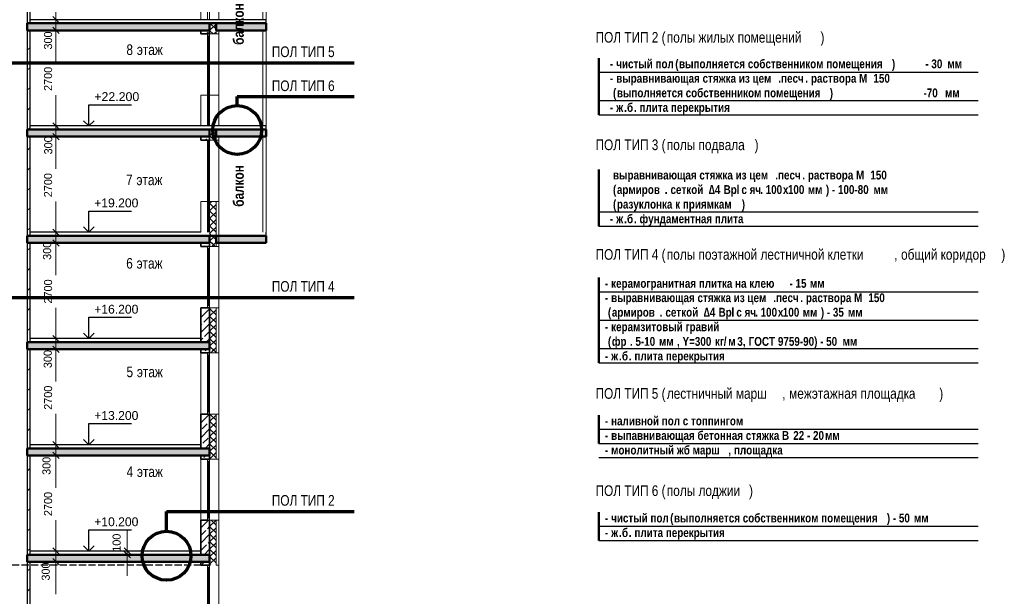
# Model space of a CAD drawing. Header units: millimetres. Extents: x -42044588 to 856694, y -806701 to 941911.
# Tile 8 of 256: x -294145 to -266338, y -402950 to -386675. Entities that reach past the tile are written whole.
import ezdxf

# ---------------------------------------------------------------- set-up
doc = ezdxf.new("R2010")
doc.units = ezdxf.units.MM
doc.linetypes.add('______2', pattern=[270, 200, -70])
for name, color, linetype, lineweight in [('Standard', 7, 'Continuous', 25), ('Навесной фасад', 7, 'Continuous', 25), ('Общий01', 7, 'Continuous', 13), ('Общий02', 7, 'Continuous', 18), ('Размерная линия_ общее', 7, 'Continuous', 25), ('Стена_ кирп. кладка не несущ', 7, 'Continuous', 35), ('Стена_ кирпичная кладка нес.', 7, 'Continuous', 70), ('Текст_ общее', 7, 'Continuous', 25)]:
    doc.layers.add(name, color=color, linetype=linetype, lineweight=lineweight)
doc.layers.add('Стена_ бетон не несущ.', color=7, linetype='Continuous', lineweight=35, true_color=0xb4b496)
doc.layers.add('Стена_ бетон несущ.', color=7, linetype='Continuous', lineweight=70, true_color=0xb4b496)
doc.styles.add('ARIAL', font='arial.ttf')
doc.styles.add('Century Gothic', font='GOTHIC.TTF')
doc.styles.add('MtXpl_Century_Gothic', font='GOTHIC.TTF')
doc.styles.add('MtXpl_Century_Gothic_1', font='GOTHICB.TTF')

# ---------------------------------------------------------------- blocks, each defined once
blk = doc.blocks.new('ALL_ML_STRICH')
at = {"color": 0, "linetype": 'ByBlock', "lineweight": -2}
for p, q in [((-1, 0), (0.5, 0)), ((-0.3, -0.3), (0.3, 0.3)), ((0, -0.5), (0, 0.5))]:
    blk.add_line(p, q, dxfattribs=at)
blk = doc.blocks.new('разрез1-1')
at = {"layer": 'Общий01', "linetype": 'Continuous', "lineweight": 50, "true_color": 0xf1f1f1, "transparency": 33554687}
for points in [[(-77066, -174367), (-71916, -174367), (-71916, -174167), (-77066, -174167)], [(-71736, -174367), (-70316, -174367), (-70316, -174167), (-71736, -174167)], [(-77066, -177367), (-71916, -177367), (-71916, -177167), (-77066, -177167)], [(-71736, -177367), (-70316, -177367), (-70316, -177167), (-71736, -177167)], [(-71916, -180167), (-77066, -180167), (-77066, -180367), (-71916, -180367)], [(-71916, -180167), (-77066, -180167), (-77066, -180367), (-71916, -180367)], [(-71736, -180367), (-70316, -180367), (-70316, -180167), (-71736, -180167)], [(-71916, -183167), (-77066, -183167), (-77066, -183367), (-71916, -183367)], [(-71916, -183167), (-77066, -183167), (-77066, -183367), (-71916, -183367)]]:
    blk.add_hatch(color=7, dxfattribs=at).paths.add_polyline_path(points)
at = {"layer": 'Стена_ бетон несущ.', "linetype": 'Continuous', "lineweight": 25, "true_color": 0xf1f1f1, "transparency": 33554687}
for points in [[(-77066, -186367), (-71916, -186367), (-71916, -186167), (-77066, -186167)], [(-77066, -189367), (-71916, -189367), (-71916, -189167), (-77066, -189167)]]:
    blk.add_hatch(color=7, dxfattribs=at).paths.add_polyline_path(points)
at = {"layer": 'Standard', "color": 7, "linetype": 'Continuous', "lineweight": 13, "transparency": 33554687}
for p, q in [((-71972, -171523), (-71972, -174067)), ((-71916, -174067), (-71916, -171523)), ((-72166, -173197), (-72166, -174067)), ((-71656, -173197), (-71656, -174067)), ((-71972, -174467), (-71972, -174523)), ((-71972, -174523), (-71916, -174523)), ((-71972, -174523), (-71972, -177067)), ((-71944, -177066), (-71944, -174523)), ((-71916, -174523), (-71916, -174467)), ((-71916, -177067), (-71916, -174523)), ((-71656, -174467), (-71656, -176197)), ((-71972, -176197), (-72166, -176197)), ((-72166, -176197), (-72166, -177067)), ((-71736, -176197), (-71916, -176197)), ((-71676, -176197), (-71736, -176197)), ((-71676, -176197), (-71656, -176197)), ((-71656, -176197), (-71656, -177067)), ((-71972, -177467), (-71972, -177493)), ((-71972, -177493), (-71916, -177493)), ((-71972, -177493), (-71972, -180067)), ((-71944, -180066), (-71944, -177493)), ((-71916, -177493), (-71916, -177467)), ((-71916, -180067), (-71916, -177493)), ((-71656, -177467), (-71656, -179197)), ((-71972, -179197), (-72166, -179197)), ((-72166, -179197), (-72166, -180067)), ((-71736, -179197), (-71916, -179197)), ((-71736, -179197), (-71736, -180467)), ((-71676, -179197), (-71736, -179197)), ((-71676, -179197), (-71656, -179197)), ((-71656, -179197), (-71656, -180467)), ((-71656, -179197), (-71656, -180067)), ((-71972, -180467), (-71972, -180523)), ((-71916, -180523), (-71916, -180467)), ((-71656, -180467), (-71656, -182197)), ((-71972, -180523), (-71916, -180523)), ((-71972, -180523), (-71972, -182197)), ((-71944, -182141), (-71944, -180523)), ((-71916, -182197), (-71916, -180523)), ((-71972, -182197), (-71972, -182141)), ((-71972, -182141), (-71916, -182141)), ((-71916, -182141), (-71916, -182197)), ((-71736, -182197), (-71916, -182197)), ((-71676, -182197), (-71736, -182197)), ((-71736, -182197), (-71736, -183467)), ((-71676, -182197), (-71656, -182197)), ((-71656, -182197), (-71656, -183467)), ((-72166, -183467), (-72166, -185197)), ((-71972, -183467), (-71972, -183523)), ((-71972, -183523), (-71916, -183523)), ((-71972, -183523), (-71972, -185197)), ((-71944, -185141), (-71944, -183523)), ((-71916, -183523), (-71916, -183467)), ((-71916, -185197), (-71916, -183523)), ((-71656, -183467), (-71656, -185197)), ((-71972, -185197), (-71972, -185141)), ((-71972, -185141), (-71916, -185141)), ((-71916, -185141), (-71916, -185197)), ((-71736, -185197), (-71916, -185197)), ((-71676, -185197), (-71736, -185197)), ((-71736, -185197), (-71736, -186467)), ((-71676, -185197), (-71656, -185197)), ((-71656, -185197), (-71656, -186467)), ((-72166, -186467), (-72166, -188197)), ((-71972, -186467), (-71972, -186523)), ((-71972, -186467), (-71972, -186523)), ((-71972, -186523), (-71916, -186523)), ((-71972, -186523), (-71916, -186523)), ((-71972, -186523), (-71972, -188197)), ((-71944, -188141), (-71944, -186523)), ((-71916, -186523), (-71916, -186467)), ((-71916, -186523), (-71916, -186467)), ((-71916, -188197), (-71916, -186523)), ((-71656, -186367), (-71656, -188227)), ((-71972, -188197), (-71972, -188141)), ((-71972, -188141), (-71916, -188141)), ((-71916, -188141), (-71916, -188197)), ((-71736, -188197), (-71916, -188197)), ((-71676, -188197), (-71736, -188197)), ((-71676, -188197), (-71736, -188197)), ((-71736, -188197), (-71736, -189467)), ((-71676, -188197), (-71656, -188197)), ((-71676, -188197), (-71656, -188197)), ((-71656, -188197), (-71656, -189467)), ((-71656, -188197), (-71656, -189417)), ((-71656, -189367), (-71656, -189417)), ((-71972, -189467), (-71972, -189523)), ((-71972, -189523), (-71972, -191197)), ((-71972, -189523), (-71916, -189523)), ((-71944, -191141), (-71944, -189523)), ((-71916, -189523), (-71916, -189467)), ((-71916, -191197), (-71916, -189523)), ((-71656, -189467), (-71656, -191197))]:
    blk.add_line(p, q, dxfattribs=at)
at = {"layer": 'Standard', "color": 7, "linetype": 'Continuous', "lineweight": 25, "transparency": 33554687}
for p, q in [((-70316, -174067), (-76986, -174067)), ((-70316, -177067), (-76986, -177067)), ((-72166, -180067), (-76986, -180067)), ((-72166, -183067), (-76986, -183067)), ((-72166, -186067), (-76986, -186067)), ((-72166, -186367), (-72171, -186367)), ((-72166, -189067), (-76986, -189067)), ((-72166, -189367), (-72171, -189367))]:
    blk.add_line(p, q, dxfattribs=at)
at = {"layer": 'Навесной фасад', "color": 41, "linetype": 'Continuous', "lineweight": 18, "transparency": 33554687}
for p, q in [((-71916, -174375), (-71736, -174195)), ((-71736, -174338), (-71906, -174167)), ((-71818, -174467), (-71916, -174370)), ((-71795, -174467), (-71736, -174407)), ((-71916, -177345), (-71737, -177167)), ((-71788, -177467), (-71916, -177340)), ((-71736, -177307), (-71876, -177167)), ((-71825, -177467), (-71736, -177377)), ((-71916, -179254), (-71858, -179197)), ((-71736, -179429), (-71916, -179249)), ((-71916, -179466), (-71736, -179286)), ((-71736, -179217), (-71755, -179197)), ((-71736, -179641), (-71916, -179461)), ((-71916, -179679), (-71736, -179499)), ((-71736, -179853), (-71916, -179673)), ((-71916, -179891), (-71736, -179711)), ((-71736, -180065), (-71916, -179885)), ((-71916, -180103), (-71736, -179923)), ((-71736, -180277), (-71916, -180097)), ((-71916, -180315), (-71736, -180135)), ((-71916, -180315), (-71767, -180167)), ((-71736, -180277), (-71846, -180167)), ((-71758, -180467), (-71916, -180309)), ((-71758, -180467), (-71916, -180309)), ((-71758, -180467), (-71858, -180367)), ((-71855, -180467), (-71736, -180347)), ((-71855, -180467), (-71736, -180347)), ((-71855, -180467), (-71755, -180367)), ((-71916, -182224), (-71888, -182197)), ((-71736, -182399), (-71916, -182219)), ((-71916, -182436), (-71736, -182256)), ((-71736, -182611), (-71916, -182431)), ((-71916, -182648), (-71736, -182468)), ((-71736, -182823), (-71916, -182643)), ((-71916, -182861), (-71736, -182681)), ((-71736, -183035), (-71916, -182855)), ((-71916, -183073), (-71736, -182893)), ((-71736, -183247), (-71916, -183067)), ((-71916, -183285), (-71736, -183105)), ((-71736, -183459), (-71916, -183279)), ((-71885, -183467), (-71736, -183317)), ((-71885, -183467), (-71785, -183367)), ((-71736, -183459), (-71828, -183367)), ((-71916, -185406), (-71736, -185226)), ((-71736, -185581), (-71916, -185401)), ((-71916, -185618), (-71736, -185438)), ((-71736, -185368), (-71907, -185197)), ((-71736, -185793), (-71916, -185613)), ((-71916, -185830), (-71736, -185650)), ((-71736, -186005), (-71916, -185825)), ((-71916, -186043), (-71736, -185863)), ((-71736, -186217), (-71916, -186037)), ((-71916, -186255), (-71736, -186075)), ((-71736, -186429), (-71916, -186249)), ((-71916, -186467), (-71736, -186287)), ((-71910, -186467), (-71916, -186461)), ((-71916, -188376), (-71736, -188197)), ((-71736, -188338), (-71877, -188197)), ((-71736, -188550), (-71916, -188370)), ((-71916, -188588), (-71736, -188408)), ((-71736, -188763), (-71916, -188583)), ((-71916, -188800), (-71736, -188620)), ((-71736, -188975), (-71916, -188795)), ((-71916, -189012), (-71736, -188832)), ((-71736, -189187), (-71916, -189007)), ((-71916, -189225), (-71736, -189045)), ((-71736, -189399), (-71916, -189219)), ((-71916, -189437), (-71736, -189257)), ((-71880, -189467), (-71916, -189431))]:
    blk.add_line(p, q, dxfattribs=at)
at = {"layer": 'Навесной фасад', "color": 41, "linetype": 'Continuous', "lineweight": 13, "transparency": 33554687}
for p, q in [((-71916, -174367), (-71916, -174467)), ((-71916, -174467), (-71736, -174467)), ((-71736, -174467), (-71736, -174367)), ((-71916, -177367), (-71916, -177467)), ((-71736, -177467), (-71736, -177367)), ((-71916, -177467), (-71736, -177467)), ((-71916, -180367), (-71916, -180467)), ((-71916, -180467), (-71736, -180467)), ((-71736, -180467), (-71736, -180367)), ((-71916, -183367), (-71916, -183467)), ((-71916, -183467), (-71736, -183467)), ((-71916, -186367), (-71916, -186467)), ((-71916, -186367), (-71916, -186467)), ((-71916, -186467), (-71736, -186467)), ((-71916, -186467), (-71736, -186467)), ((-71916, -189367), (-71916, -189467))]:
    blk.add_line(p, q, dxfattribs=at)
at = {"layer": 'Навесной фасад', "color": 7, "linetype": 'Continuous', "lineweight": 13, "transparency": 33554687}
for p, q in [((-71736, -174467), (-71676, -174467)), ((-71676, -174467), (-71656, -174467)), ((-71656, -174467), (-71656, -174367)), ((-71656, -177467), (-71656, -177367)), ((-71736, -177467), (-71676, -177467)), ((-71676, -177467), (-71656, -177467)), ((-71736, -180467), (-71676, -180467)), ((-71676, -180467), (-71656, -180467)), ((-71656, -180467), (-71656, -180367)), ((-71736, -183467), (-71656, -183467)), ((-71736, -183467), (-71656, -183467)), ((-71736, -186467), (-71656, -186467)), ((-71676, -186467), (-71656, -186467)), ((-71736, -189467), (-71656, -189467)), ((-71676, -189467), (-71656, -189467))]:
    blk.add_line(p, q, dxfattribs=at)
at = {"layer": 'Общий01', "color": 7, "linetype": 'Continuous', "lineweight": 25, "transparency": 33554687}
for p, q in [((-70316, -174367), (-70316, -174067)), ((-60927, -175552), (-50207, -175552)), ((-60927, -176352), (-50207, -176352)), ((-60927, -176752), (-50207, -176752)), ((-70316, -177367), (-70316, -177067)), ((-60927, -179494), (-50207, -179494)), ((-60927, -179894), (-50207, -179894)), ((-70316, -180367), (-70316, -180067)), ((-60927, -181748), (-50207, -181748)), ((-60927, -182548), (-50207, -182548)), ((-60927, -183348), (-50207, -183348)), ((-60927, -183748), (-50207, -183748)), ((-60927, -185625), (-50207, -185625)), ((-60927, -186025), (-50207, -186025)), ((-60927, -186425), (-50207, -186425)), ((-60927, -188365), (-50207, -188365)), ((-60927, -188765), (-50207, -188765)), ((-71916, -189167), (-77066, -189167))]:
    blk.add_line(p, q, dxfattribs=at)
at = {"layer": 'Общий01', "color": 7, "linetype": 'Continuous', "lineweight": 50, "transparency": 33554687}
for p, q in [((-71916, -174167), (-77066, -174167)), ((-77066, -174367), (-77066, -174167)), ((-77066, -174367), (-77066, -174167)), ((-71916, -174167), (-71736, -174167)), ((-71916, -174367), (-71916, -174167)), ((-70316, -174167), (-71736, -174167)), ((-71736, -174367), (-71736, -174167)), ((-70316, -174367), (-70316, -174167)), ((-70316, -174367), (-70316, -174167)), ((-70316, -174367), (-70316, -174167)), ((-76986, -174367), (-77066, -174367)), ((-76986, -174367), (-77066, -174367)), ((-76981, -174367), (-76986, -174367)), ((-76981, -174367), (-76986, -174367)), ((-71916, -174367), (-76981, -174367)), ((-72166, -174367), (-72171, -174367)), ((-72166, -174367), (-72171, -174367)), ((-71916, -174367), (-72166, -174367)), ((-71916, -174367), (-72166, -174367)), ((-70316, -174367), (-71736, -174367)), ((-70316, -174367), (-71656, -174367)), ((-60927, -176752), (-60927, -175152)), ((-71916, -177167), (-77066, -177167)), ((-77066, -177367), (-77066, -177167)), ((-77066, -177367), (-77066, -177167)), ((-76986, -177367), (-77066, -177367)), ((-76986, -177367), (-77066, -177367)), ((-76981, -177367), (-76986, -177367)), ((-76981, -177367), (-76986, -177367)), ((-71916, -177367), (-76981, -177367)), ((-72166, -177367), (-72171, -177367)), ((-72166, -177367), (-72171, -177367)), ((-71916, -177367), (-72166, -177367)), ((-71916, -177367), (-72166, -177367)), ((-71916, -177167), (-71736, -177167)), ((-71916, -177367), (-71916, -177167)), ((-70316, -177167), (-71736, -177167)), ((-71736, -177367), (-71736, -177167)), ((-70316, -177367), (-71736, -177367)), ((-70316, -177367), (-71656, -177367)), ((-70316, -177367), (-70316, -177167)), ((-70316, -177367), (-70316, -177167)), ((-70316, -177367), (-70316, -177167)), ((-60927, -179894), (-60927, -178294)), ((-71916, -180167), (-77066, -180167)), ((-71916, -180167), (-77066, -180167)), ((-77066, -180367), (-77066, -180167)), ((-77066, -180367), (-77066, -180167)), ((-71916, -180167), (-71736, -180167)), ((-71916, -180367), (-71916, -180167)), ((-71916, -180367), (-71916, -180167)), ((-71916, -180367), (-71916, -180167)), ((-70316, -180167), (-71736, -180167)), ((-71736, -180367), (-71736, -180167)), ((-70316, -180367), (-70316, -180167)), ((-70316, -180367), (-70316, -180167)), ((-70316, -180367), (-70316, -180167)), ((-76986, -180367), (-77066, -180367)), ((-76986, -180367), (-77066, -180367)), ((-76981, -180367), (-76986, -180367)), ((-76981, -180367), (-76986, -180367)), ((-71916, -180367), (-76981, -180367)), ((-71916, -180367), (-76981, -180367)), ((-72166, -180367), (-72171, -180367)), ((-72166, -180367), (-72171, -180367)), ((-71916, -180367), (-72166, -180367)), ((-71916, -180367), (-72166, -180367)), ((-70316, -180367), (-71736, -180367)), ((-70316, -180367), (-71656, -180367)), ((-60927, -181348), (-60927, -183748)), ((-71916, -183167), (-77066, -183167)), ((-71916, -183167), (-77066, -183167)), ((-77066, -183367), (-77066, -183167)), ((-77066, -183367), (-77066, -183167)), ((-71916, -183367), (-71916, -183167)), ((-71916, -183367), (-71916, -183167)), ((-76986, -183367), (-77066, -183367)), ((-76986, -183367), (-77066, -183367)), ((-76981, -183367), (-76986, -183367)), ((-76981, -183367), (-76986, -183367)), ((-71916, -183367), (-76981, -183367)), ((-71916, -183367), (-76981, -183367)), ((-72166, -183367), (-72171, -183367)), ((-72166, -183367), (-72171, -183367)), ((-71916, -183367), (-72166, -183367)), ((-71916, -183367), (-72166, -183367)), ((-60927, -185225), (-60927, -186025)), ((-71916, -186167), (-77066, -186167)), ((-77066, -186367), (-77066, -186167)), ((-77066, -186367), (-77066, -186167)), ((-71916, -186367), (-71916, -186167)), ((-76986, -186367), (-77066, -186367)), ((-76986, -186367), (-77066, -186367)), ((-76981, -186367), (-76986, -186367)), ((-76981, -186367), (-76986, -186367)), ((-71916, -186367), (-76981, -186367)), ((-72166, -186367), (-72171, -186367)), ((-72166, -186367), (-72171, -186367)), ((-71916, -186367), (-72166, -186367)), ((-71916, -186367), (-72166, -186367)), ((-60927, -187965), (-60927, -188765)), ((-71916, -189167), (-77066, -189167)), ((-77066, -189367), (-77066, -189167)), ((-77066, -189367), (-77066, -189167)), ((-76986, -189367), (-77066, -189367)), ((-76986, -189367), (-77066, -189367)), ((-76981, -189367), (-76986, -189367)), ((-76981, -189367), (-76986, -189367)), ((-71916, -189367), (-76981, -189367)), ((-71916, -189367), (-71916, -189167))]:
    blk.add_line(p, q, dxfattribs=at)
at = {"layer": 'Общий01', "color": 136, "linetype": 'Continuous', "lineweight": 70, "transparency": 33554687}
for p, q in [((-87900, -175288), (-67834, -175288)), ((-71137, -176469), (-71137, -176239)), ((-71137, -176239), (-67834, -176239)), ((-83751, -181910), (-67834, -181910)), ((-73134, -188507), (-73134, -187951)), ((-73134, -187951), (-67834, -187951))]:
    blk.add_line(p, q, dxfattribs=at)
for centre in [(-71137, -177179), (-73134, -189197)]:
    blk.add_circle(centre, 690, dxfattribs=at)
at = {"layer": 'Общий02', "color": 7, "linetype": '______2', "lineweight": 25, "transparency": 33554687}
blk.add_line((-72166, -189467), (-93641, -189467), dxfattribs=at)
at = {"layer": 'Размерная линия_ общее', "color": 218, "linetype": 'Continuous', "lineweight": 13, "transparency": 33554687}
for p, q in [((-76986, -174067), (-76258, -174067)), ((-76986, -174067), (-76258, -174067)), ((-76986, -177067), (-76258, -177067)), ((-76986, -177067), (-76258, -177067)), ((-76986, -180067), (-76258, -180067)), ((-76986, -180067), (-76258, -180067))]:
    blk.add_line(p, q, dxfattribs=at)
at = {"layer": 'Размерная линия_ общее', "color": 218, "linetype": 'Continuous', "lineweight": 0, "transparency": 33554687}
for p, q in [((-76258, -174367), (-76258, -174067)), ((-76258, -174667), (-76258, -175279)), ((-76258, -174667), (-76258, -174967)), ((-76258, -176767), (-76258, -176195)), ((-76258, -176767), (-76258, -176467)), ((-76258, -177367), (-76258, -177067)), ((-76258, -177667), (-76258, -178279)), ((-76258, -177667), (-76258, -177967)), ((-76258, -179767), (-76258, -179195)), ((-76258, -179767), (-76258, -179467)), ((-76258, -180367), (-76258, -180067)), ((-76258, -180667), (-76258, -181279)), ((-76258, -180667), (-76258, -180967)), ((-76258, -182767), (-76258, -182195)), ((-76258, -182767), (-76258, -182467)), ((-76258, -183367), (-76258, -183067)), ((-76258, -183667), (-76258, -184279)), ((-76258, -183667), (-76258, -183967)), ((-76258, -185767), (-76258, -185195)), ((-76258, -185767), (-76258, -185467)), ((-76258, -186367), (-76258, -186067)), ((-76258, -186667), (-76258, -187279)), ((-76258, -186667), (-76258, -186967)), ((-76258, -188767), (-76258, -188195)), ((-76258, -188767), (-76258, -188467)), ((-74244, -188767), (-74244, -188467)), ((-76258, -189367), (-76258, -189067)), ((-74244, -189167), (-74244, -189067)), ((-74244, -189467), (-74244, -189767)), ((-76258, -189667), (-76258, -190279)), ((-76258, -189667), (-76258, -189967))]:
    blk.add_line(p, q, dxfattribs=at)
at = {"layer": 'Размерная линия_ общее', "color": 7, "linetype": 'Continuous', "lineweight": 25, "transparency": 33554687}
for p, q in [((-75325, -177067), (-75325, -176467)), ((-75325, -176467), (-74125, -176467)), ((-75325, -177067), (-76325, -177067)), ((-75325, -177067), (-75475, -176917)), ((-75325, -177067), (-75175, -176917)), ((-75325, -177067), (-75325, -177067)), ((-75325, -177067), (-75325, -177067)), ((-75325, -177067), (-75325, -177067)), ((-75325, -177067), (-75325, -177067)), ((-75325, -180067), (-75325, -179467)), ((-75325, -179467), (-74125, -179467)), ((-75325, -180067), (-76325, -180067)), ((-75325, -180067), (-75475, -179917)), ((-75325, -180067), (-75175, -179917)), ((-75325, -180067), (-75325, -180067)), ((-75325, -180067), (-75325, -180067)), ((-75325, -180067), (-75325, -180067)), ((-75325, -180067), (-75325, -180067)), ((-75325, -183067), (-75325, -182467)), ((-75325, -182467), (-74125, -182467)), ((-75325, -183067), (-75475, -182917)), ((-75325, -183067), (-75175, -182917)), ((-75325, -183067), (-76325, -183067)), ((-75325, -183067), (-75325, -183067)), ((-75325, -183067), (-75325, -183067)), ((-75325, -183067), (-75325, -183067)), ((-75325, -183067), (-75325, -183067)), ((-75325, -186067), (-75325, -185467)), ((-75325, -185467), (-74125, -185467)), ((-75325, -186067), (-75475, -185917)), ((-75325, -186067), (-75175, -185917)), ((-75325, -186067), (-76325, -186067)), ((-75325, -186067), (-75325, -186067)), ((-75325, -186067), (-75325, -186067)), ((-75325, -186067), (-75325, -186067)), ((-75325, -186067), (-75325, -186067)), ((-75325, -189067), (-75325, -188467)), ((-75325, -188467), (-74125, -188467)), ((-75325, -189067), (-76325, -189067)), ((-75325, -189067), (-75475, -188917)), ((-75325, -189067), (-75175, -188917)), ((-75325, -189067), (-75325, -189067)), ((-75325, -189067), (-75325, -189067)), ((-75325, -189067), (-75325, -189067)), ((-75325, -189067), (-75325, -189067))]:
    blk.add_line(p, q, dxfattribs=at)
at = {"layer": 'Стена_ бетон не несущ.', "color": 180, "linetype": 'Continuous', "lineweight": 13, "transparency": 33554687}
for p, q in [((-70416, -174067), (-70416, -171367)), ((-70316, -174067), (-70316, -171367)), ((-70416, -177067), (-70416, -174367)), ((-70316, -177067), (-70316, -174367)), ((-70416, -180067), (-70416, -177367)), ((-70316, -180067), (-70316, -177367))]:
    blk.add_line(p, q, dxfattribs=at)
at = {"layer": 'Стена_ бетон не несущ.', "color": 191, "linetype": 'Continuous', "lineweight": 18, "true_color": 0xc8aaf3, "transparency": 33554687}
for p, q in [((-72166, -174413), (-72119, -174367)), ((-72007, -174467), (-71962, -174422)), ((-72166, -177383), (-72149, -177367)), ((-71955, -177385), (-71937, -177367)), ((-72037, -177467), (-72005, -177434)), ((-72067, -180467), (-72047, -180447)), ((-71998, -180397), (-71967, -180367)), ((-72166, -182474), (-71916, -182224)), ((-72166, -182262), (-72153, -182250)), ((-72104, -182200), (-72100, -182197)), ((-72166, -182898), (-71916, -182648)), ((-72166, -182686), (-72132, -182653)), ((-72082, -182603), (-71941, -182462)), ((-72061, -183006), (-71920, -182865)), ((-72166, -183111), (-72111, -183056)), ((-72010, -183167), (-71916, -183073)), ((-72097, -183467), (-72090, -183459)), ((-72040, -183409), (-71997, -183367)), ((-72166, -185444), (-71918, -185197)), ((-72146, -185212), (-72130, -185197)), ((-72125, -185616), (-71983, -185474)), ((-71934, -185425), (-71916, -185406)), ((-72166, -185868), (-71916, -185618)), ((-72104, -186019), (-71962, -185877)), ((-72166, -186080), (-72153, -186068)), ((-72040, -186167), (-71916, -186043)), ((-72082, -186422), (-72028, -186367)), ((-72082, -186422), (-72028, -186367)), ((-72166, -188414), (-71948, -188197)), ((-72166, -188202), (-72161, -188197)), ((-72166, -188626), (-72026, -188486)), ((-71976, -188437), (-71916, -188376)), ((-72166, -188838), (-71916, -188588)), ((-71955, -188840), (-71916, -188800)), ((-72146, -189031), (-72005, -188889)), ((-72070, -189167), (-71916, -189012)), ((-72125, -189434), (-72058, -189367)), ((-71946, -189467), (-71916, -189437))]:
    blk.add_line(p, q, dxfattribs=at)
at = {"layer": 'Стена_ бетон не несущ.', "color": 191, "linetype": 'Continuous', "lineweight": 35, "true_color": 0xc8aaf3, "transparency": 33554687}
for p, q in [((-72166, -174367), (-72166, -174467)), ((-72166, -174467), (-71972, -174467)), ((-71972, -174467), (-71916, -174467)), ((-71916, -174467), (-71916, -174367)), ((-72166, -177367), (-72166, -177467)), ((-71916, -177467), (-71916, -177367)), ((-72166, -177467), (-71972, -177467)), ((-71972, -177467), (-71916, -177467)), ((-72166, -180367), (-72166, -180467)), ((-72166, -180467), (-71972, -180467)), ((-71972, -180467), (-71916, -180467)), ((-71916, -180467), (-71916, -180367)), ((-71972, -182197), (-72166, -182197)), ((-72166, -182197), (-72166, -183167)), ((-71972, -182197), (-71916, -182197)), ((-71916, -182197), (-71916, -183167)), ((-72166, -183367), (-72166, -183467)), ((-72166, -183467), (-71972, -183467)), ((-71972, -183467), (-71916, -183467)), ((-71916, -183467), (-71916, -183367)), ((-71972, -185197), (-72166, -185197)), ((-72166, -185197), (-72166, -186167)), ((-71972, -185197), (-71916, -185197)), ((-71916, -185197), (-71916, -186167)), ((-72166, -186367), (-72166, -186467)), ((-72166, -186367), (-72166, -186467)), ((-71916, -186367), (-72166, -186367)), ((-72166, -186467), (-71972, -186467)), ((-72166, -186467), (-71972, -186467)), ((-71972, -186467), (-71916, -186467)), ((-71972, -186467), (-71916, -186467)), ((-71916, -186467), (-71916, -186367)), ((-71916, -186467), (-71916, -186367)), ((-71972, -188197), (-72166, -188197)), ((-72166, -188197), (-72166, -189167)), ((-71972, -188197), (-71916, -188197)), ((-71916, -188197), (-71916, -189167)), ((-72166, -189367), (-72166, -189467)), ((-71916, -189367), (-72166, -189367)), ((-71916, -189467), (-71916, -189367)), ((-72166, -189467), (-71972, -189467)), ((-71972, -189467), (-71916, -189467))]:
    blk.add_line(p, q, dxfattribs=at)
at = {"layer": 'Стена_ кирп. кладка не несущ', "color": 31, "linetype": 'Continuous', "lineweight": 25, "true_color": 0xf0b464, "transparency": 33554687}
for p, q in [((-77066, -171367), (-77066, -174167)), ((-76986, -174167), (-76986, -171367)), ((-77066, -174367), (-77066, -177167)), ((-76986, -177167), (-76986, -174367)), ((-77066, -177367), (-77066, -180167)), ((-76986, -180167), (-76986, -177367)), ((-77066, -180367), (-77066, -183167)), ((-76986, -183167), (-76986, -180367)), ((-77066, -183367), (-77066, -186167)), ((-76986, -186167), (-76986, -183367)), ((-77066, -186367), (-77066, -189167)), ((-76986, -189167), (-76986, -186367)), ((-77066, -189367), (-77066, -192167)), ((-76986, -192167), (-76986, -189367))]:
    blk.add_line(p, q, dxfattribs=at)
at = {"layer": 'Стена_ кирп. кладка не несущ', "color": 31, "linetype": 'Continuous', "lineweight": 18, "true_color": 0xf0b464, "transparency": 33554687}
for p, q in [((-77066, -174929), (-76986, -174849)), ((-77066, -175495), (-76986, -175415)), ((-77066, -176060), (-76986, -175980)), ((-77066, -176626), (-76986, -176546)), ((-77040, -177167), (-76986, -177112)), ((-77066, -177758), (-76986, -177678)), ((-77066, -178323), (-76986, -178243)), ((-77066, -178889), (-76986, -178809)), ((-77066, -179455), (-76986, -179375)), ((-77066, -180020), (-76986, -179940)), ((-77066, -180586), (-76986, -180506)), ((-77066, -181152), (-76986, -181072)), ((-77066, -181717), (-76986, -181637)), ((-77066, -182283), (-76986, -182203)), ((-77066, -182849), (-76986, -182769)), ((-77066, -183414), (-77018, -183367)), ((-77066, -183980), (-76986, -183900)), ((-77066, -184546), (-76986, -184466)), ((-77066, -185111), (-76986, -185031)), ((-77066, -185677), (-76986, -185597)), ((-76990, -186167), (-76986, -186163)), ((-77066, -186809), (-76986, -186729)), ((-77066, -187374), (-76986, -187294)), ((-77066, -187940), (-76986, -187860)), ((-77066, -188506), (-76986, -188426)), ((-77066, -189071), (-76986, -188991)), ((-77066, -189637), (-76986, -189557)), ((-77066, -190203), (-76986, -190123))]:
    blk.add_line(p, q, dxfattribs=at)
at = {"layer": 'Размерная линия_ общее', "color": 218, "linetype": 'Continuous', "lineweight": 0, "transparency": 33554687, "xscale": 300, "yscale": 300, "zscale": 300}
for p, rotation in [((-76258, -174067), 270), ((-76258, -174067), 270), ((-76258, -174367), 90), ((-76258, -174367), 90), ((-76258, -177067), 270), ((-76258, -177067), 270), ((-76258, -177367), 90), ((-76258, -177367), 90), ((-76258, -180067), 270), ((-76258, -180067), 270), ((-76258, -180367), 90), ((-76258, -180367), 90), ((-76258, -183067), 270), ((-76258, -183067), 270), ((-76258, -183367), 90), ((-76258, -183367), 90), ((-76258, -186067), 270), ((-76258, -186067), 270), ((-76258, -186367), 90), ((-76258, -186367), 90), ((-76258, -189067), 270), ((-76258, -189067), 270), ((-74244, -189067), 270), ((-74244, -189167), 90), ((-76258, -189367), 90), ((-76258, -189367), 90)]:
    blk.add_blockref('ALL_ML_STRICH', p, dxfattribs=dict(at, rotation=rotation))
at = {"layer": 'Размерная линия_ общее', "color": 218, "linetype": 'Continuous', "lineweight": 13, "transparency": 33554687, "char_height": 229, "attachment_point": 5, "rotation": 90, "style": 'Century Gothic'}
for s, insert, width in [('300', (-76479, -174654), 490.71), ('2700', (-76478, -175737), 654.29), ('300', (-76473, -177613), 490.71), ('2700', (-76478, -178737), 654.29), ('300', (-76505, -180590), 490.71), ('2700', (-76478, -181737), 654.29), ('300', (-76487, -183646), 490.71), ('2700', (-76478, -184737), 654.29), ('300', (-76523, -186660), 490.71), ('2700', (-76478, -187737), 654.29), ('100', (-74542, -188829), 490.71), ('300', (-76544, -189643), 490.71)]:
    blk.add_mtext(s, dxfattribs=dict(at, insert=insert, width=width))
at = {"layer": 'Размерная линия_ общее', "color": 7, "linetype": 'Continuous', "lineweight": 25, "transparency": 33554687, "char_height": 250, "attachment_point": 7, "style": 'ARIAL'}
for s, insert, width in [('\\W1.00;+22.200', (-75175, -176367), 1396.45), ('\\W0.98;+19.200', (-75175, -179367), 1394.59), ('\\W0.98;+16.200', (-75175, -182367), 1394.59), ('\\W0.98;+13.200', (-75175, -185367), 1394.59), ('\\W0.98;+10.200', (-75175, -188367), 1394.59)]:
    blk.add_mtext(s, dxfattribs=dict(at, insert=insert, width=width))
at = {"layer": 'Стена_ кирпичная кладка нес.', "color": 7, "transparency": 33554687, "style": 'MtXpl_Century_Gothic_1', "width": 0.833333}
for s, p in [('чистый пол ', (-60434, -175437)), ('(', (-58766, -175437)), ('выполняется собственником помещения', (-58659, -175437)), (')           - 30 ', (-52648, -175437)), ('- ', (-60611, -175437)), ('мм', (-51079, -175437)), ('- ', (-60611, -175846)), ('выравнивающая стяжка из цем', (-60434, -175846)), ('песч', (-55777, -175846)), ('раствора М', (-54933, -175846)), ('150', (-53170, -175846)), (' (', (-60602, -176257)), ('выполняется собственником помещения', (-60414, -176257)), ('.', (-55857, -175846)), ('. ', (-55094, -175846)), (')                                 -70 ', (-54403, -176257)), ('мм', (-51148, -176257)), ('- ', (-60611, -176668)), ('ж', (-60434, -176668)), ('б', (-60129, -176668)), ('плита перекрытия', (-59775, -176668)), ('.', (-60210, -176668)), ('. ', (-59935, -176668)), (' выравнивающая стяжка из цем', (-60602, -178577)), ('песч', (-55864, -178577)), ('раствора М', (-55021, -178577)), ('150', (-53257, -178577)), (' (', (-60602, -178987)), ('армиров', (-60414, -178987)), ('сеткой ', (-58901, -178987)), ('∆4 ', (-57819, -178987)), ('Вр', (-57400, -178987)), ('l ', (-57036, -178987)), ('с яч', (-56898, -178987)), ('. 100', (-56368, -178987)), ('.', (-55944, -178577)), ('100 ', (-55585, -178987)), ('. ', (-55181, -178577)), (') - 100-80 ', (-54512, -178987)), ('. ', (-59061, -178987)), ('х', (-55725, -178987)), ('мм', (-55022, -178987)), ('мм', (-53168, -178987)), (' (', (-60602, -179399)), ('разуклонка к приямкам', (-60414, -179399)), (')', (-56888, -179399)), ('ж', (-60434, -179811)), ('б', (-60129, -179811)), ('фундаментная плита', (-59775, -179811)), ('- ', (-60611, -179811)), ('.', (-60210, -179811)), ('. ', (-59935, -179811)), ('- ', (-60754, -181634)), ('керамогранитная плитка на клею ', (-60577, -181634)), ('- 15 ', (-55540, -181634)), ('мм', (-54962, -181634)), ('выравнивающая стяжка из цем', (-60577, -182039)), ('песч', (-55920, -182039)), ('раствора М', (-55076, -182039)), ('150', (-53313, -182039)), ('- ', (-60754, -182039)), ('.', (-56000, -182039)), ('. ', (-55237, -182039)), (' (', (-60745, -182449)), ('армиров', (-60557, -182449)), ('. ', (-59204, -182449)), ('сеткой ', (-59044, -182449)), ('∆4 ', (-57962, -182449)), ('Вр', (-57543, -182449)), ('l ', (-57179, -182449)), ('с яч', (-57041, -182449)), ('. 100', (-56511, -182449)), ('х', (-55868, -182449)), ('100 ', (-55728, -182449)), ('мм', (-55165, -182449)), (') - 35 ', (-54655, -182449)), ('мм', (-53889, -182449)), ('керамзитовый гравий', (-60577, -182860)), ('- ', (-60754, -182860)), (' (', (-60745, -183272)), ('фр', (-60557, -183272)), ('. 5-10 ', (-60046, -183272)), ('мм', (-59226, -183272)), (', Y=300 ', (-58716, -183272)), ('кг', (-57646, -183272)), ('/', (-57396, -183272)), ('м', (-57269, -183272)), ('3, ', (-57014, -183272)), ('ГОСТ ', (-56693, -183272)), ('9759-90) - 50 ', (-55867, -183272)), ('мм', (-54040, -183272)), ('ж', (-60577, -183684)), ('б', (-60272, -183684)), ('плита перекрытия', (-59918, -183684)), ('- ', (-60754, -183684)), ('.', (-60353, -183684)), ('. ', (-60078, -183684)), ('- ', (-60754, -185516)), ('наливной пол с топпингом', (-60577, -185516)), ('выпавнивающая бетонная стяжка В', (-60577, -185927)), ('22 - 20', (-55434, -185927)), ('мм', (-54534, -185927)), ('- ', (-60754, -185927)), ('- ', (-60754, -186339)), ('монолитный жб марш', (-60577, -186339)), (', ', (-57269, -186339)), ('площадка', (-57108, -186339)), ('- ', (-60754, -188257)), ('чистый пол ', (-60577, -188257)), ('(', (-58909, -188257)), ('выполняется собственником помещения', (-58802, -188257)), (') - 50 ', (-52791, -188257)), ('мм', (-52025, -188257)), ('ж', (-60577, -188669)), ('б', (-60272, -188669)), ('плита перекрытия', (-59918, -188669)), ('- ', (-60754, -188669)), ('.', (-60353, -188669)), ('. ', (-60078, -188669))]:
    blk.add_text(s, height=250, dxfattribs=at).set_placement(p)
at = {"layer": 'Текст_ общее', "color": 7, "transparency": 33554687, "style": 'MtXpl_Century_Gothic_1', "width": 0.83}
for p in [(-70951, -174777), (-70951, -179347)]:
    blk.add_text('балкон', height=300, rotation=90, dxfattribs=at).set_placement(p)
at = {"layer": 'Текст_ общее', "color": 136, "transparency": 33554687, "style": 'MtXpl_Century_Gothic', "width": 0.833333}
for s, p in [('ПОЛ ТИП ', (-61017, -174714)), ('2 (', (-59430, -174714)), ('полы жилых помещений', (-59005, -174714)), (')', (-54665, -174714)), ('ПОЛ ТИП ', (-70160, -175122)), ('5', (-68572, -175122)), ('ПОЛ ТИП ', (-70160, -176082)), ('6', (-68572, -176082)), ('ПОЛ ТИП ', (-61017, -177748)), ('3 (', (-59430, -177748)), ('полы подвала', (-59005, -177748)), (')', (-56526, -177748)), ('ПОЛ ТИП ', (-61017, -180842)), ('4 (', (-59430, -180842)), ('полы поэтажной лестничной клетки', (-59005, -180842)), ('общий коридор', (-52389, -180842)), (')', (-49557, -180842)), (', ', (-52584, -180842)), ('ПОЛ ТИП ', (-70160, -181744)), ('4', (-68572, -181744)), ('ПОЛ ТИП ', (-61017, -184766)), ('5 (', (-59430, -184766)), ('лестничный марш', (-59005, -184766)), ('межэтажная площадка', (-55550, -184766)), (')', (-51309, -184766)), (', ', (-55744, -184766)), ('ПОЛ ТИП ', (-61017, -187510)), ('6 (', (-59430, -187510)), ('полы лоджии', (-59005, -187510)), (')', (-56682, -187510)), ('ПОЛ ТИП ', (-70160, -187785)), ('2', (-68572, -187785))]:
    blk.add_text(s, height=300, dxfattribs=at).set_placement(p)
at = {"layer": 'Текст_ общее', "color": 7, "transparency": 33554687, "style": 'MtXpl_Century_Gothic', "width": 0.833333}
for s, p in [('8 ', (-74266, -175063)), ('этаж', (-73973, -175063)), ('7 ', (-74276, -178737)), ('этаж', (-73983, -178737)), ('6 ', (-74272, -181093)), ('этаж', (-73980, -181093)), ('5 ', (-74263, -184157)), ('этаж', (-73971, -184157)), ('4 ', (-74262, -186975)), ('этаж', (-73970, -186975))]:
    blk.add_text(s, height=300, dxfattribs=at).set_placement(p)

msp = doc.modelspace()

# ---------------------------------------------------------------- block references
msp.add_blockref('разрез1-1', (-216864.291, -212607.743))

doc.saveas('drawing.dxf')
